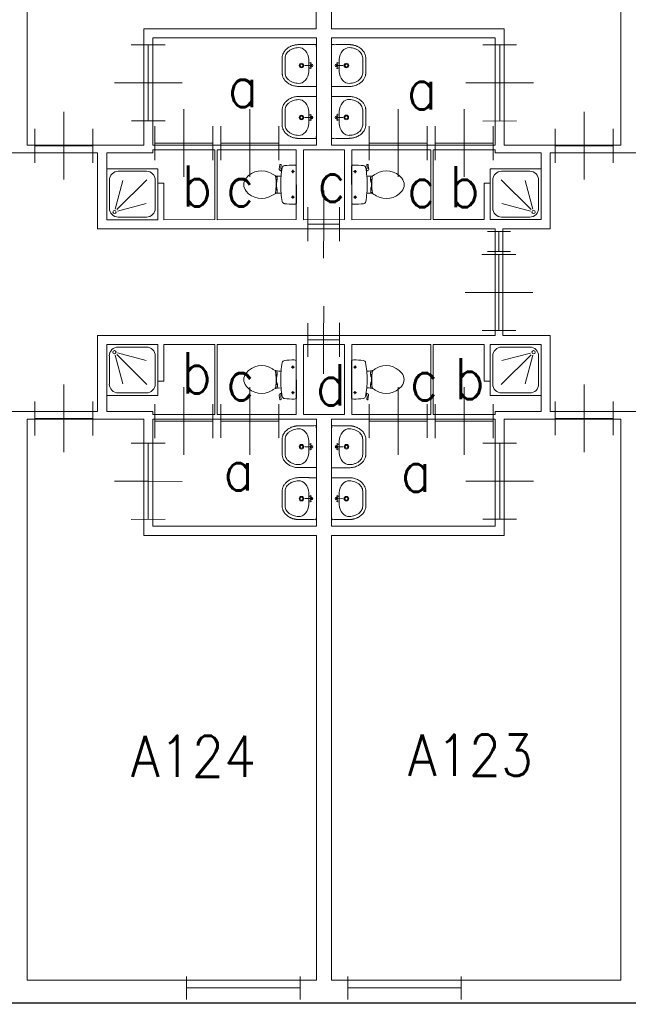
# Model space of a CAD drawing. Header units: metres. Extents: x 150884 to 151010, y 450410 to 450499.
# Tile 20 of 25: x 150943 to 150951, y 450475 to 450488. Entities that reach past the tile are written whole.
import ezdxf
from ezdxf.enums import TextEntityAlignment as Align

# ---------------------------------------------------------------- set-up
doc = ezdxf.new("R2010")
doc.units = ezdxf.units.M
doc.header["$MEASUREMENT"] = 0
for name, color, linetype, lineweight in [('BINNENMUUR', 7, 'Continuous', 0), ('BOUWKUNDE', 7, 'Continuous', 0), ('BUITENMUUR', 7, 'Continuous', 0), ('KADER', 7, 'Continuous', 0), ('LABEL', 7, 'Continuous', 0), ('SANITAIR', 7, 'Continuous', 0)]:
    doc.layers.add(name, color=color, linetype=linetype, lineweight=lineweight)
doc.styles.add('Style-STANDARD', font='STANDARD.shx')

# ---------------------------------------------------------------- blocks, each defined once
blk = doc.blocks.new('202_45')
at = {"layer": 'BOUWKUNDE', "color": 7, "linetype": 'Continuous', "lineweight": 0}
for p, q in [((0.45, 0), (0.45, 0.4)), ((0, -0.2), (-0.001, 0.2)), ((0.9, -0.2), (0.899, 0.2)), ((0, 0), (0.9, 0)), ((0.449, -0.4), (0.45, 0))]:
    blk.add_line(p, q, dxfattribs=at)
at = {"layer": 'KADER', "color": 7, "linetype": 'Continuous', "lineweight": 0, "style": 'Style-STANDARD', "flags": 1}
for tag in ['type', 'soort']:
    blk.add_attdef(tag, (0, 0), '', height=0.324, rotation=198.1924, dxfattribs=at)
blk = doc.blocks.new('202_46')
at = {"layer": 'BOUWKUNDE', "color": 7, "linetype": 'Continuous', "lineweight": 0}
for p, q in [((0.343, 0), (0.344, 0.4)), ((0.001, -0.2), (0, 0.2)), ((0.687, -0.2), (0.687, 0.2)), ((0, 0), (0.687, 0)), ((0.344, -0.4), (0.343, 0))]:
    blk.add_line(p, q, dxfattribs=at)
at = {"layer": 'KADER', "color": 7, "linetype": 'Continuous', "lineweight": 0, "style": 'Style-STANDARD', "flags": 1}
for tag in ['soort', 'type']:
    blk.add_attdef(tag, (0, 0), '', height=0.324, rotation=108.1924, dxfattribs=at)
blk = doc.blocks.new('223')
at = {"layer": 'SANITAIR', "color": 7, "linetype": 'Continuous', "lineweight": 0}
for p, q in [((0.051, 0.225), (0.051, 0.776)), ((0.784, 0.784), (0.199, 0.199)), ((0.225, 0.951), (0.775, 0.951)), ((0.951, 0.776), (0.951, 0.225)), ((0.166, 0.209), (0.316, 0.77)), ((0.209, 0.167), (0.77, 0.316)), ((0.775, 0.051), (0.225, 0.051))]:
    blk.add_line(p, q, dxfattribs=at)
at = {"layer": 'SANITAIR', "color": 7, "linetype": 'Continuous', "lineweight": 0, "flags": 128}
blk.add_lwpolyline([(0, 1.001), (0, 0), (1, 0.001), (1, 1)], close=True, dxfattribs=at)
at = {"layer": 'SANITAIR', "color": 7, "linetype": 'Continuous', "lineweight": 0}
blk.add_circle((0.15, 0.15), 0.0315, dxfattribs=at)
at = {"layer": 'SANITAIR', "color": 7, "linetype": 'Continuous', "lineweight": 0, "extrusion": (0, 0, -1)}
for centre, start, end in [((-0.225, 0.775), 0.0001, 90.0001), ((-0.775, 0.775), 90.0001, 180.0001), ((-0.225, 0.225), 270.0001, 0.0001), ((-0.775, 0.225), 180.0001, 270.0001)]:
    blk.add_arc(centre, 0.175, start, end, dxfattribs=at)
blk = doc.blocks.new('TOIL2B')
at = {"layer": 'SANITAIR', "color": 7, "linetype": 'Continuous', "lineweight": 0}
for p, q in [((25.5, 0.1), (-24.2, 0)), ((-13.7, -4.4), (-17.8, -4.4)), ((-15.6, -6.6), (-15.6, -2.4)), ((19.9, -4.5), (15.8, -4.4)), ((17.9, -6.5), (18, -2.5)), ((-10.5, -19.9), (-10.4, -23)), ((-9.5, -27.1), (-9.5, -25)), ((-9.5, -25), (-5, -25)), ((-6.1, -25), (-6, -26.8)), ((-5, -25), (-5.1, -26.7)), ((-5.1, -25.4), (-2.9, -25.4)), ((-2.9, -25.4), (-2.8, -25.9)), ((4.2, -25.4), (4.1, -26)), ((6.4, -25.4), (4.2, -25.4)), ((6.3, -24.9), (6.3, -26.5)), ((10.7, -24.9), (6.3, -24.9)), ((7.4, -24.9), (7.3, -26.7)), ((10.8, -26.9), (10.7, -24.9)), ((11.8, -22.9), (11.7, -20)), ((18.4, -19.2), (19, -20.6)), ((18.7, -20.1), (21.6, -19.6)), ((21.7, -19.7), (21.4, -18.7)), ((26.8, -21.6), (21.7, -22.3)), ((22.8, -20.4), (26.6, -20)), ((27, -20.3), (27.2, -21)), ((-2.8, -25.9), (4.1, -26))]:
    blk.add_line(p, q, dxfattribs=at)
for centre in [(-15.7, -4.5), (17.9, -4.5)]:
    blk.add_circle(centre, 1.2, dxfattribs=at)
for centre, radius, start, end in [((-20.8, -2.7), 4.34, 141.7697, 181.0191), ((22.1, -2.7), 4.34, 358.9808, 38.2302), ((89.9, -2.8), 115, 179.9999, 186.3308), ((-88.6, -2.8), 115, 353.6508, 359.9999), ((-21, -15.1), 3.4, 186.3308, 259.2904), ((0.6, 99.5), 120, 259.2903, 264.698), ((-23.4, -23), 12.9, 326.157, 359.9999), ((0.7, 99.3), 119.8, 264.698, 275.3018), ((0.6, 99.5), 120, 275.3018, 280.727), ((24.6, -23), 12.9, 179.9999, 213.8429), ((21.3, -19.9), 2.5, 195.9271, 278.4778), ((22.7, -19.5), 1, 191.8886, 277.2237), ((22.4, -15.1), 3.35, 280.727, 353.6508), ((26.6, -20.5), 0.5, 15.7397, 97.2237), ((26.8, -21.1), 0.5, 278.4778, 15.7397), ((8.7, -45.6), 26.3, 148.9076, 230.8791), ((24.7, -55.3), 45, 146.157, 148.9076), ((-9.4, -29.2), 2, 96.9357, 142.58), ((1.5, -119.1), 92.6, 84.3005, 96.9357), ((-7.4, -45.6), 26.3, 309.1208, 31.0922), ((10.5, -28.9), 2, 37.7817, 84.3005), ((-23.5, -55.3), 45, 31.0922, 33.8429), ((0.6, -55.5), 13.5, 230.8791, 309.1208)]:
    blk.add_arc(centre, radius, start, end, dxfattribs=at)
blk = doc.blocks.new('220')
at = {"layer": 'SANITAIR', "color": 7, "linetype": 'Continuous', "lineweight": 0, "xscale": 0.009997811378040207, "yscale": 0.009997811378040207, "zscale": 0.009997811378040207}
blk.add_blockref('TOIL2B', (-0.006, 0), dxfattribs=at)
blk = doc.blocks.new('202_47')
at = {"layer": 'BOUWKUNDE', "color": 7, "linetype": 'Continuous', "lineweight": 0}
for p, q in [((0.343, 0), (0.344, 0.4)), ((0.001, -0.2), (0, 0.2)), ((0.687, -0.2), (0.687, 0.2)), ((0, 0), (0.687, 0)), ((0.344, -0.4), (0.343, 0))]:
    blk.add_line(p, q, dxfattribs=at)
at = {"layer": 'KADER', "color": 7, "linetype": 'Continuous', "lineweight": 0, "style": 'Style-STANDARD', "flags": 1}
for tag in ['soort', 'type']:
    blk.add_attdef(tag, (0, 0), '', height=0.324, rotation=108.1924, dxfattribs=at)
blk = doc.blocks.new('202_48')
at = {"layer": 'BOUWKUNDE', "color": 7, "linetype": 'Continuous', "lineweight": 0}
for p, q in [((0.187, 0), (0.188, 0.4)), ((0, -0.2), (0, 0.2)), ((0.375, -0.199), (0.375, 0.201)), ((0, 0), (0.375, 0.001)), ((0.187, -0.4), (0.187, 0))]:
    blk.add_line(p, q, dxfattribs=at)
at = {"layer": 'KADER', "color": 7, "linetype": 'Continuous', "lineweight": 0, "style": 'Style-STANDARD', "flags": 1}
for tag in ['type', 'soort']:
    blk.add_attdef(tag, (0, 0), '', height=0.324, rotation=288.1924, dxfattribs=at)
blk = doc.blocks.new('TOIL2B_1')
at = {"layer": 'SANITAIR', "color": 7, "linetype": 'Continuous', "lineweight": 0}
for p, q in [((25.4, 0), (-24.2, 0.1)), ((-13.7, -4.4), (-17.8, -4.5)), ((-15.7, -6.6), (-15.7, -2.4)), ((19.9, -4.4), (15.8, -4.4)), ((17.9, -6.5), (17.9, -2.5)), ((-10.5, -20), (-10.5, -23)), ((-9.4, -27.1), (-9.5, -25)), ((-9.5, -25), (-5.1, -25)), ((-6.1, -24.9), (-6.1, -26.8)), ((-5.1, -25), (-5.1, -26.6)), ((-5.1, -25.5), (-2.9, -25.4)), ((-2.9, -25.4), (-2.9, -26)), ((6.4, -25.4), (4.1, -25.5)), ((4.1, -25.5), (4.1, -26)), ((6.3, -25), (6.3, -26.6)), ((10.7, -25), (6.3, -25)), ((7.3, -25), (7.3, -26.7)), ((10.7, -27), (10.7, -25)), ((11.7, -23), (11.7, -19.9)), ((18.4, -19.2), (18.9, -20.6)), ((18.7, -20.1), (21.6, -19.6)), ((21.7, -19.7), (21.4, -18.7)), ((26.8, -21.5), (21.6, -22.3)), ((22.8, -20.4), (26.5, -19.9)), ((27, -20.3), (27.2, -20.9)), ((-2.9, -26), (4.1, -26))]:
    blk.add_line(p, q, dxfattribs=at)
at = {"layer": 'SANITAIR', "color": 7, "linetype": 'Continuous', "lineweight": 0, "extrusion": (0, 0, -1)}
for centre in [(15.7, -4.5), (-17.9, -4.5)]:
    blk.add_circle(centre, 1.2, dxfattribs=at)
at = {"layer": 'SANITAIR', "color": 7, "linetype": 'Continuous', "lineweight": 0}
for centre, radius, start, end in [((-20.8, -2.7), 4.34, 141.7699, 181.0192), ((89.9, -2.8), 115, 180.0001, 186.3309), ((22, -2.7), 4.34, 358.9809, 38.2303), ((-88.6, -2.8), 115, 353.6509, 0.0001), ((-21, -15.1), 3.4, 186.3309, 259.2905), ((0.6, 99.5), 120, 259.2905, 264.6982), ((-23.4, -23.1), 12.9, 326.1571, 0.0001), ((0.7, 99.3), 119.8, 264.6982, 275.302), ((0.6, 99.5), 120, 275.302, 280.7271), ((24.6, -23.1), 12.9, 180.0001, 213.843), ((21.3, -19.9), 2.5, 195.9273, 278.478), ((22.7, -19.5), 1, 191.8887, 277.2239), ((22.3, -15.1), 3.35, 280.7271, 353.6509), ((26.6, -20.5), 0.5, 15.7398, 97.2239), ((26.8, -21.2), 0.5, 278.478, 15.7398), ((8.7, -45.6), 26.3, 148.9078, 230.8792), ((24.7, -55.3), 45, 146.1571, 148.9078), ((-9.4, -29.2), 2, 96.9359, 142.5801), ((1.5, -119.1), 92.6, 84.3006, 96.9359), ((-7.4, -45.6), 26.3, 309.1209, 31.0924), ((10.5, -29), 2, 37.7818, 84.3006), ((-23.5, -55.3), 45, 31.0924, 33.843), ((0.6, -55.5), 13.5, 230.8792, 309.1209)]:
    blk.add_arc(centre, radius, start, end, dxfattribs=at)
blk = doc.blocks.new('220_1')
at = {"layer": 'SANITAIR', "color": 7, "linetype": 'Continuous', "lineweight": 0, "xscale": 0.009997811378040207, "yscale": 0.009997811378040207, "zscale": 0.009997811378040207}
blk.add_blockref('TOIL2B_1', (-0.006, 0), dxfattribs=at)
blk = doc.blocks.new('202_49')
at = {"layer": 'BOUWKUNDE', "color": 7, "linetype": 'Continuous', "lineweight": 0}
for p, q in [((0.343, 0), (0.344, 0.4)), ((0, -0.2), (0.001, 0.2)), ((0.687, -0.2), (0.687, 0.2)), ((0, 0), (0.687, 0)), ((0.344, -0.4), (0.343, 0))]:
    blk.add_line(p, q, dxfattribs=at)
at = {"layer": 'KADER', "color": 7, "linetype": 'Continuous', "lineweight": 0, "extrusion": (0, 0, -1), "style": 'Style-STANDARD', "flags": 1}
for tag in ['soort', 'type']:
    blk.add_attdef(tag, (0, 0), '', height=0.324, rotation=108.1924, dxfattribs=at)
blk = doc.blocks.new('202_50')
at = {"layer": 'BOUWKUNDE', "color": 7, "linetype": 'Continuous', "lineweight": 0}
for p, q in [((0.45, 0), (0.45, 0.4)), ((0, -0.2), (0, 0.2)), ((0.9, -0.2), (0.9, 0.2)), ((0, 0), (0.9, 0)), ((0.45, -0.4), (0.45, 0))]:
    blk.add_line(p, q, dxfattribs=at)
at = {"layer": 'KADER', "color": 7, "linetype": 'Continuous', "lineweight": 0, "extrusion": (0, 0, -1), "style": 'Style-STANDARD', "flags": 1}
for tag in ['soort', 'type']:
    blk.add_attdef(tag, (0, 0), '', height=0.324, rotation=18.1924, dxfattribs=at)
blk = doc.blocks.new('202_51')
at = {"layer": 'BOUWKUNDE', "color": 7, "linetype": 'Continuous', "lineweight": 0}
for p, q in [((0.343, 0), (0.343, 0.4)), ((-0.001, -0.2), (0, 0.2)), ((0.686, -0.201), (0.686, 0.2)), ((0, 0), (0.687, -0.001)), ((0.343, -0.4), (0.343, 0))]:
    blk.add_line(p, q, dxfattribs=at)
at = {"layer": 'KADER', "color": 7, "linetype": 'Continuous', "lineweight": 0, "extrusion": (0, 0, -1), "style": 'Style-STANDARD', "flags": 1}
for tag in ['soort', 'type']:
    blk.add_attdef(tag, (0, 0), '', height=0.324, rotation=108.1924, dxfattribs=at)
blk = doc.blocks.new('223_1')
at = {"layer": 'SANITAIR', "color": 7, "linetype": 'Continuous', "lineweight": 0}
for p, q in [((0.051, 0.225), (0.051, 0.776)), ((0.785, 0.784), (0.2, 0.199)), ((0.225, 0.951), (0.776, 0.951)), ((0.951, 0.775), (0.951, 0.225)), ((0.167, 0.209), (0.316, 0.77)), ((0.209, 0.166), (0.77, 0.316)), ((0.776, 0.051), (0.227, 0.051))]:
    blk.add_line(p, q, dxfattribs=at)
at = {"layer": 'SANITAIR', "color": 7, "linetype": 'Continuous', "lineweight": 0, "extrusion": (0, 0, -1), "flags": 128}
blk.add_lwpolyline([(-0.001, 1.001), (0, 0), (-1.001, 0), (-1, 1.001)], close=True, dxfattribs=at)
at = {"layer": 'SANITAIR', "color": 7, "linetype": 'Continuous', "lineweight": 0, "extrusion": (0, 0, -1)}
blk.add_circle((-0.151, 0.15), 0.0315, dxfattribs=at)
for centre, start, end in [((-0.226, 0.775), 359.9999, 89.9999), ((-0.776, 0.775), 89.9999, 179.9999), ((-0.226, 0.225), 269.9999, 359.9999), ((-0.776, 0.225), 179.9999, 269.9999)]:
    blk.add_arc(centre, 0.175, start, end, dxfattribs=at)
blk = doc.blocks.new('202_52')
at = {"layer": 'BOUWKUNDE', "color": 7, "linetype": 'Continuous', "lineweight": 0}
for p, q in [((0.344, 0), (0.344, 0.4)), ((0, -0.2), (0.001, 0.2)), ((0.687, -0.2), (0.687, 0.2)), ((0, 0), (0.688, 0)), ((0.344, -0.4), (0.344, 0))]:
    blk.add_line(p, q, dxfattribs=at)
at = {"layer": 'KADER', "color": 7, "linetype": 'Continuous', "lineweight": 0, "extrusion": (0, 0, -1), "style": 'Style-STANDARD', "flags": 1}
for tag in ['soort', 'type']:
    blk.add_attdef(tag, (0, 0), '', height=0.324, rotation=108.1924, dxfattribs=at)
blk = doc.blocks.new('202_53')
at = {"layer": 'BOUWKUNDE', "color": 7, "linetype": 'Continuous', "lineweight": 0}
for p, q in [((0.343, 0), (0.343, 0.4)), ((0, -0.2), (0, 0.2)), ((0.687, -0.2), (0.687, 0.2)), ((0, 0), (0.687, 0)), ((0.344, -0.4), (0.343, 0))]:
    blk.add_line(p, q, dxfattribs=at)
at = {"layer": 'KADER', "color": 7, "linetype": 'Continuous', "lineweight": 0, "style": 'Style-STANDARD', "flags": 1}
for tag in ['soort', 'type']:
    blk.add_attdef(tag, (0, 0), '', height=0.324, rotation=108.1924, dxfattribs=at)
blk = doc.blocks.new('204_1')
at = {"layer": 'BOUWKUNDE', "color": 7, "linetype": 'Continuous', "lineweight": 0}
for p, q in [((0, -0.1007), (0, 0.1014)), ((1.0004, -0.1), (1.0004, 0.1014)), ((0, 0), (1.0004, 0))]:
    blk.add_line(p, q, dxfattribs=at)
blk = doc.blocks.new('202_104')
at = {"layer": 'BOUWKUNDE', "color": 7, "linetype": 'Continuous', "lineweight": 0}
for p, q in [((0.188, 0), (0.187, 0.4)), ((0, -0.2), (0.001, 0.2)), ((0.376, -0.2), (0.375, 0.2)), ((0, 0), (0.375, 0)), ((0.188, -0.4), (0.188, 0))]:
    blk.add_line(p, q, dxfattribs=at)
at = {"layer": 'KADER', "color": 7, "linetype": 'Continuous', "lineweight": 0, "extrusion": (0, 0, -1), "style": 'Style-STANDARD', "flags": 1}
for tag in ['soort', 'type']:
    blk.add_attdef(tag, (0, 0), '', height=0.324, rotation=108.1924, dxfattribs=at)
blk = doc.blocks.new('202_105')
at = {"layer": 'BOUWKUNDE', "color": 7, "linetype": 'Continuous', "lineweight": 0}
for p, q in [((0.343, 0), (0.344, 0.4)), ((0, -0.2), (0, 0.2)), ((0.687, -0.2), (0.687, 0.2)), ((0, 0), (0.687, 0)), ((0.343, -0.4), (0.343, 0))]:
    blk.add_line(p, q, dxfattribs=at)
at = {"layer": 'KADER', "color": 7, "linetype": 'Continuous', "lineweight": 0, "extrusion": (0, 0, -1), "style": 'Style-STANDARD', "flags": 1}
for tag in ['soort', 'type']:
    blk.add_attdef(tag, (0, 0), '', height=0.324, rotation=288.1924, dxfattribs=at)
blk = doc.blocks.new('202_106')
at = {"layer": 'BOUWKUNDE', "color": 7, "linetype": 'Continuous', "lineweight": 0}
for p, q in [((0.343, 0), (0.344, 0.4)), ((0, -0.2), (0, 0.2)), ((0.687, -0.2), (0.686, 0.2)), ((0, 0), (0.687, 0)), ((0.343, -0.4), (0.343, 0))]:
    blk.add_line(p, q, dxfattribs=at)
at = {"layer": 'KADER', "color": 7, "linetype": 'Continuous', "lineweight": 0, "extrusion": (0, 0, -1), "style": 'Style-STANDARD', "flags": 1}
for tag in ['soort', 'type']:
    blk.add_attdef(tag, (0, 0), '', height=0.324, rotation=288.1924, dxfattribs=at)
blk = doc.blocks.new('202_107')
at = {"layer": 'BOUWKUNDE', "color": 7, "linetype": 'Continuous', "lineweight": 0}
for p, q in [((0.343, 0), (0.343, 0.4)), ((-0.001, -0.2), (0, 0.2)), ((0.686, -0.201), (0.686, 0.2)), ((0, 0), (0.687, -0.001)), ((0.343, -0.4), (0.343, 0))]:
    blk.add_line(p, q, dxfattribs=at)
at = {"layer": 'KADER', "color": 7, "linetype": 'Continuous', "lineweight": 0, "extrusion": (0, 0, -1), "style": 'Style-STANDARD', "flags": 1}
for tag in ['soort', 'type']:
    blk.add_attdef(tag, (0, 0), '', height=0.324, rotation=288.1924, dxfattribs=at)
blk = doc.blocks.new('WASTB')
at = {"layer": 'SANITAIR', "color": 7, "linetype": 'Continuous', "lineweight": 0}
for p, q in [((-6.5, 0), (-15.3, 0.1)), ((-10, 7.9), (-10, -7.9)), ((-6.4, 3.7), (-8.9, 2.9)), ((-6.5, 0), (-8.2, 4.5)), ((-6.5, 0), (-8.2, -4.5)), ((-6.4, -3.7), (-8.9, -2.9))]:
    blk.add_line(p, q, dxfattribs=at)
for centre, radius in [((-19.6, 0), 3), ((-19.6, 0), 2), ((-6.6, 0), 1.75)]:
    blk.add_circle(centre, radius, dxfattribs=at)
blk.add_ellipse((-21, 9.6), major_axis=(4, -13.6), ratio=0.751905, start_param=1.224555, end_param=2.997882, dxfattribs=at)
at = {"layer": 'SANITAIR', "color": 7, "linetype": 'Continuous', "lineweight": 0, "extrusion": (0, 0, -1)}
blk.add_ellipse((-21, -9.6), major_axis=(4, 13.6), ratio=0.751905, start_param=1.224555, end_param=2.997882, dxfattribs=at)
at = {"layer": 'SANITAIR', "color": 7, "linetype": 'Continuous', "lineweight": 0}
for points, weights, knots in [([(0, 27.5), (-11.8, 27.6), (-23.5, 27.6), (-45.6, 27), (-45, 9.2), (-45, 0), (-45, -9.1), (-45.6, -27), (-23.6, -27.5), (-11.8, -27.5), (0, -27.5), (0, 0), (0, 27.5)], [1, 1, 1, 0.707108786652, 1, 1, 1, 0.707108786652, 1, 1, 1, 1, 1], [0, 0, 0, 0.166667, 0.166667, 0.333333, 0.333333, 0.5, 0.5, 0.666667, 0.666667, 0.833333, 0.833333, 1, 1, 1]), ([(-23.5, -23.5), (-41.5, -23.1), (-41, -9.2), (-41, -9.1), (-41, -9), (-41, 0.1), (-41, 9.1), (-41, 9.2), (-41, 9.3), (-41.5, 23.1), (-23.5, 23.5)], [1, 0.707108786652, 1, 1, 1, 1, 1, 1, 1, 0.707108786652, 1], [0, 0, 0, 0.2, 0.2, 0.4, 0.4, 0.6, 0.6, 0.8, 0.8, 1, 1, 1])]:
    blk.add_rational_spline(points, weights, degree=2, knots=knots, dxfattribs=at)
blk = doc.blocks.new('221')
at = {"layer": 'SANITAIR', "color": 7, "linetype": 'Continuous', "lineweight": 0, "xscale": 0.009997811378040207, "yscale": 0.009997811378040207, "zscale": 0.009997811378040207, "rotation": 90}
blk.add_blockref('WASTB', (0, 0), dxfattribs=at)
blk = doc.blocks.new('WASTB_1')
at = {"layer": 'SANITAIR', "color": 7, "linetype": 'Continuous', "lineweight": 0}
for p, q in [((-6.5, 0), (-15.3, -0.1)), ((-10, 7.9), (-10, -7.9)), ((-6.4, 3.6), (-8.9, 2.9)), ((-6.5, 0), (-8.2, 4.5)), ((-6.5, 0), (-8.2, -4.5)), ((-6.4, -3.7), (-8.8, -2.9))]:
    blk.add_line(p, q, dxfattribs=at)
at = {"layer": 'SANITAIR', "color": 7, "linetype": 'Continuous', "lineweight": 0, "extrusion": (0, 0, -1)}
for centre, radius in [((19.5, 0), 3), ((19.5, 0), 2), ((6.5, 0), 1.75)]:
    blk.add_circle(centre, radius, dxfattribs=at)
at = {"layer": 'SANITAIR', "color": 7, "linetype": 'Continuous', "lineweight": 0}
blk.add_ellipse((-21, 9.6), major_axis=(4, -13.6), ratio=0.751905, start_param=1.224555, end_param=2.997882, dxfattribs=at)
at = {"layer": 'SANITAIR', "color": 7, "linetype": 'Continuous', "lineweight": 0, "extrusion": (0, 0, -1)}
blk.add_ellipse((-21, -9.7), major_axis=(4, 13.6), ratio=0.751905, start_param=1.224555, end_param=2.997882, dxfattribs=at)
at = {"layer": 'SANITAIR', "color": 7, "linetype": 'Continuous', "lineweight": 0}
for points, weights, knots in [([(0, 27.5), (-11.8, 27.5), (-23.5, 27.5), (-45.6, 27), (-45, 9.1), (-45, 0), (-45, -9.1), (-45.6, -27), (-23.6, -27.5), (-11.8, -27.6), (0, -27.5), (0, 0), (0, 27.5)], [1, 1, 1, 0.707108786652, 1, 1, 1, 0.707108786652, 1, 1, 1, 1, 1], [0, 0, 0, 0.166667, 0.166667, 0.333333, 0.333333, 0.5, 0.5, 0.666667, 0.666667, 0.833333, 0.833333, 1, 1, 1]), ([(-23.4, -23.5), (-41.5, -23.1), (-41, -9.3), (-41, -9.2), (-41, -9.1), (-41, -0.1), (-41, 9), (-41, 9.1), (-41, 9.2), (-41.5, 23.1), (-23.4, 23.5)], [1, 0.707108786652, 1, 1, 1, 1, 1, 1, 1, 0.707108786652, 1], [0, 0, 0, 0.2, 0.2, 0.4, 0.4, 0.6, 0.6, 0.8, 0.8, 1, 1, 1])]:
    blk.add_rational_spline(points, weights, degree=2, knots=knots, dxfattribs=at)
blk = doc.blocks.new('221_1')
at = {"layer": 'SANITAIR', "color": 7, "linetype": 'Continuous', "lineweight": 0, "xscale": 0.009997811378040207, "yscale": 0.009997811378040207, "zscale": 0.009997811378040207, "rotation": 90}
blk.add_blockref('WASTB_1', (0, 0), dxfattribs=at)
blk = doc.blocks.new('202_108')
at = {"layer": 'BOUWKUNDE', "color": 7, "linetype": 'Continuous', "lineweight": 0}
for p, q in [((0.343, 0), (0.343, 0.4)), ((0, -0.2), (-0.001, 0.2)), ((0.686, -0.2), (0.686, 0.2)), ((0, 0), (0.687, 0)), ((0.343, -0.4), (0.343, 0))]:
    blk.add_line(p, q, dxfattribs=at)
at = {"layer": 'KADER', "color": 7, "linetype": 'Continuous', "lineweight": 0, "style": 'Style-STANDARD', "flags": 1}
for tag in ['type', 'soort']:
    blk.add_attdef(tag, (0, 0), '', height=0.324, rotation=288.1924, dxfattribs=at)
blk = doc.blocks.new('202_109')
at = {"layer": 'BOUWKUNDE', "color": 7, "linetype": 'Continuous', "lineweight": 0}
for p, q in [((0.343, 0), (0.343, 0.4)), ((0, -0.2), (0, 0.2)), ((0.686, -0.2), (0.687, 0.2)), ((0, 0), (0.687, 0)), ((0.344, -0.4), (0.343, 0))]:
    blk.add_line(p, q, dxfattribs=at)
at = {"layer": 'KADER', "color": 7, "linetype": 'Continuous', "lineweight": 0, "style": 'Style-STANDARD', "flags": 1}
for tag in ['type', 'soort']:
    blk.add_attdef(tag, (0, 0), '', height=0.324, rotation=288.1924, dxfattribs=at)
blk = doc.blocks.new('202_110')
at = {"layer": 'BOUWKUNDE', "color": 7, "linetype": 'Continuous', "lineweight": 0}
for p, q in [((0.343, 0), (0.343, 0.4)), ((0, -0.2), (-0.001, 0.2)), ((0.686, -0.2), (0.687, 0.2)), ((0, 0), (0.687, 0)), ((0.344, -0.4), (0.343, 0))]:
    blk.add_line(p, q, dxfattribs=at)
at = {"layer": 'KADER', "color": 7, "linetype": 'Continuous', "lineweight": 0, "style": 'Style-STANDARD', "flags": 1}
for tag in ['type', 'soort']:
    blk.add_attdef(tag, (0, 0), '', height=0.324, rotation=288.1924, dxfattribs=at)
blk = doc.blocks.new('202_178')
at = {"layer": 'BOUWKUNDE', "color": 7, "linetype": 'Continuous', "lineweight": 0}
for p, q in [((0.45, 0), (0.449, 0.4)), ((-0.001, -0.2), (0, 0.2)), ((0.899, -0.201), (0.9, 0.199)), ((0, 0), (0.9, -0.001)), ((0.45, -0.4), (0.45, 0))]:
    blk.add_line(p, q, dxfattribs=at)
at = {"layer": 'KADER', "color": 7, "linetype": 'Continuous', "lineweight": 0, "extrusion": (0, 0, -1), "style": 'Style-STANDARD', "flags": 1}
for tag in ['type', 'soort']:
    blk.add_attdef(tag, (0, 0), '', height=0.324, rotation=198.1924, dxfattribs=at)
blk = doc.blocks.new('202_179')
at = {"layer": 'BOUWKUNDE', "color": 7, "linetype": 'Continuous', "lineweight": 0}
for p, q in [((0.45, 0), (0.451, 0.4)), ((0.001, -0.2), (0, 0.2)), ((0.901, -0.2), (0.9, 0.2)), ((0, 0), (0.9, 0)), ((0.45, -0.4), (0.45, 0))]:
    blk.add_line(p, q, dxfattribs=at)
at = {"layer": 'KADER', "color": 7, "linetype": 'Continuous', "lineweight": 0, "style": 'Style-STANDARD', "flags": 1}
for tag in ['soort', 'type']:
    blk.add_attdef(tag, (0, 0), '', height=0.324, rotation=18.1924, dxfattribs=at)
blk = doc.blocks.new('202_188')
at = {"layer": 'BOUWKUNDE', "color": 7, "linetype": 'Continuous', "lineweight": 0}
for p, q in [((0.45, 0), (0.45, 0.4)), ((0, -0.2), (-0.001, 0.2)), ((0.9, -0.199), (0.899, 0.201)), ((0, 0), (0.9, 0.001)), ((0.449, -0.4), (0.45, 0))]:
    blk.add_line(p, q, dxfattribs=at)
at = {"layer": 'KADER', "color": 7, "linetype": 'Continuous', "lineweight": 0, "style": 'Style-STANDARD', "flags": 1}
for tag in ['type', 'soort']:
    blk.add_attdef(tag, (0, 0), '', height=0.324, rotation=198.1924, dxfattribs=at)
blk = doc.blocks.new('204_4')
at = {"layer": 'BOUWKUNDE', "color": 7, "linetype": 'Continuous', "lineweight": 0}
for p, q in [((0, -0.15), (0, 0.151)), ((0.264, -0.15), (0.263, 0.15)), ((0, 0), (0.264, 0.001))]:
    blk.add_line(p, q, dxfattribs=at)

msp = doc.modelspace()

# ---------------------------------------------------------------- linework, layer by layer
at = {"layer": 'BINNENMUUR', "color": 7, "linetype": 'Continuous', "lineweight": 13, "flags": 128}
for points in [[(150943.415, 450493.76), (150943.415, 450486.385), (150944.945, 450486.385), (150944.945, 450487.915), (150947.214, 450487.915), (150947.215, 450493.76)], [(150947.415, 450493.759), (150947.415, 450487.914), (150949.685, 450487.915), (150949.685, 450486.384), (150951.215, 450486.384), (150951.215, 450493.76)], [(150945.065, 450487.794), (150945.065, 450486.385), (150947.215, 450486.384), (150947.215, 450487.795)], [(150947.415, 450487.794), (150947.415, 450486.385), (150949.565, 450486.385), (150949.565, 450487.795)], [(150929.665, 450485.285), (150929.665, 450483.884), (150934.29, 450483.884), (150934.29, 450482.884), (150936.34, 450482.884), (150936.34, 450483.884), (150942.29, 450483.884), (150942.29, 450482.884), (150944.34, 450482.884), (150944.34, 450483.884), (150949.565, 450483.884), (150949.565, 450485.285), (150944.34, 450485.285), (150944.34, 450486.285), (150942.29, 450486.285), (150942.29, 450485.285), (150936.34, 450485.285), (150936.34, 450486.285), (150934.29, 450486.285), (150934.289, 450485.285)], [(150944.46, 450486.284), (150944.461, 450485.404), (150945.13, 450485.404), (150945.13, 450485.884), (150945.21, 450485.884), (150945.21, 450485.404), (150945.88, 450485.405), (150945.88, 450486.325), (150945.065, 450486.325), (150945.065, 450486.285)], [(150945.911, 450486.324), (150945.911, 450485.404), (150946.951, 450485.405), (150946.951, 450486.325)], [(150947.046, 450486.324), (150947.045, 450485.404), (150947.585, 450485.405), (150947.585, 450486.325)], [(150947.679, 450486.324), (150947.679, 450485.404), (150948.718, 450485.405), (150948.719, 450486.325)], [(150948.75, 450486.325), (150948.75, 450485.405), (150949.42, 450485.405), (150949.419, 450485.885), (150949.499, 450485.885), (150949.5, 450485.405), (150950.17, 450485.405), (150950.17, 450486.285), (150949.565, 450486.285), (150949.565, 450486.325)], [(150949.665, 450485.284), (150949.665, 450483.884), (150950.29, 450483.883), (150950.29, 450482.883), (150952.34, 450482.884), (150952.34, 450483.884), (150958.29, 450483.884), (150958.29, 450482.884), (150959.265, 450482.883), (150959.265, 450486.284), (150958.29, 450486.285), (150958.29, 450485.285), (150952.34, 450485.284), (150952.34, 450486.284), (150950.29, 450486.284), (150950.29, 450485.285)], [(150944.46, 450483.764), (150944.46, 450482.884), (150945.065, 450482.884), (150945.065, 450482.844), (150945.88, 450482.844), (150945.88, 450483.763), (150945.21, 450483.763), (150945.21, 450483.283), (150945.13, 450483.283), (150945.13, 450483.764)], [(150945.911, 450483.764), (150945.911, 450482.844), (150946.951, 450482.844), (150946.951, 450483.764)], [(150947.045, 450483.764), (150947.045, 450482.844), (150947.585, 450482.844), (150947.585, 450483.764)], [(150947.679, 450483.764), (150947.679, 450482.844), (150948.719, 450482.844), (150948.719, 450483.764)], [(150948.75, 450483.764), (150948.75, 450482.844), (150949.565, 450482.844), (150949.565, 450482.884), (150950.17, 450482.884), (150950.17, 450483.764), (150949.5, 450483.764), (150949.5, 450483.284), (150949.42, 450483.284), (150949.42, 450483.764)], [(150943.415, 450482.784), (150943.415, 450475.409), (150947.215, 450475.409), (150947.215, 450481.254), (150944.945, 450481.254), (150944.945, 450482.784)], [(150945.065, 450482.784), (150945.065, 450481.374), (150947.215, 450481.374), (150947.216, 450482.784)], [(150947.415, 450482.784), (150947.414, 450481.374), (150949.565, 450481.374), (150949.565, 450482.784)], [(150947.415, 450481.253), (150947.415, 450475.409), (150951.215, 450475.409), (150951.215, 450482.784), (150949.685, 450482.784), (150949.684, 450481.254)]]:
    msp.add_lwpolyline(points, close=True, dxfattribs=at)
at = {"layer": 'BUITENMUUR', "color": 7, "linetype": 'Continuous', "lineweight": 30, "flags": 128}
msp.add_lwpolyline([(150963.015, 450476.725), (150963.015, 450475.091), (150987.615, 450475.091), (150987.615, 450482.866), (150987.615, 450494.019), (150963.015, 450494.019), (150963.015, 450492.395), (150959.615, 450492.394), (150959.615, 450494.059), (150903.015, 450494.059), (150903.015, 450492.435), (150899.015, 450492.434), (150899.015, 450476.733), (150903.015, 450476.734), (150903.015, 450475.109), (150959.615, 450475.109), (150959.615, 450476.726)], close=True, dxfattribs=at)

# ---------------------------------------------------------------- block references
at = {"layer": 'BOUWKUNDE', "color": 7, "linetype": 'Continuous', "lineweight": 0, "extrusion": (0, 0, -1)}
for name, p, xscale, yscale, zscale, rotation in [('202_178', (-150945.005, 450487.702), 1.11111162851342, 1.11111162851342, 1.11111162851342, 270), ('202_104', (-150947.103, 450485.345), 1.11111162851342, 1.11111162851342, 1.11111162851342, 180), ('202_49', (-150947.909, 450482.758), 1.11111162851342, 1.11111162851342, 1.11111162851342, 180), ('202_51', (-150948.776, 450482.757), 1.11111162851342, 1.11111162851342, 1.11111162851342, 180), ('202_52', (-150950.354, 450482.793), 1.11111162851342, 1.11111162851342, 1.11111162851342, 180), ('202_50', (-150949.625, 450481.466), 1.11111162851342, 1.11111162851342, 1.11111162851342, 90), ('204_1', (-150947.63, 450475.306), 1.489406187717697, 1.489406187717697, 1.489406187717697, 180)]:
    msp.add_blockref(name, p, dxfattribs=dict(at, xscale=xscale, yscale=yscale, zscale=zscale, rotation=rotation))
at = {"layer": 'BOUWKUNDE', "color": 7, "linetype": 'Continuous', "lineweight": 0}
for name, p, xscale, yscale, zscale, rotation in [('202_179', (150949.625, 450487.703), 1.11111162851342, 1.11111162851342, 1.11111162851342, 270), ('204_4', (150949.615, 450484.986), 0.9999953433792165, 0.9999953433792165, 0.9999953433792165, 90), ('202_188', (150949.615, 450483.949), 1.11111162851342, 1.11111162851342, 1.11111162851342, 90), ('202_53', (150944.276, 450482.792), 1.11111162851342, 1.11111162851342, 1.11111162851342, 180), ('202_46', (150945.854, 450482.757), 1.11111162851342, 1.11111162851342, 1.11111162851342, 180), ('202_47', (150946.721, 450482.758), 1.11111162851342, 1.11111162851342, 1.11111162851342, 180), ('202_45', (150945.005, 450481.466), 1.11111162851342, 1.11111162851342, 1.11111162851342, 90), ('204_1', (150947, 450475.306), 1.489406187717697, 1.489406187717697, 1.489406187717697, 180)]:
    msp.add_blockref(name, p, dxfattribs=dict(at, xscale=xscale, yscale=yscale, zscale=zscale, rotation=rotation))
at = {"layer": 'BOUWKUNDE', "color": 7, "linetype": 'Continuous', "lineweight": 0, "extrusion": (0, 0, -1), "xscale": 1.11111162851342, "yscale": 1.11111162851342, "zscale": 1.11111162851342}
for name, p in [('202_105', (-150944.276, 450486.376)), ('202_106', (-150945.854, 450486.411)), ('202_107', (-150946.721, 450486.411))]:
    msp.add_blockref(name, p, dxfattribs=at)
at = {"layer": 'BOUWKUNDE', "color": 7, "linetype": 'Continuous', "lineweight": 0, "xscale": 1.11111162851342, "yscale": 1.11111162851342, "zscale": 1.11111162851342}
for name, p in [('202_108', (150947.909, 450486.411)), ('202_109', (150948.776, 450486.411)), ('202_110', (150950.354, 450486.376)), ('202_48', (150947.103, 450483.824))]:
    msp.add_blockref(name, p, dxfattribs=at)
at = {"layer": 'SANITAIR', "color": 7, "linetype": 'Continuous', "lineweight": 0, "extrusion": (0, 0, -1)}
for name, p, xscale, yscale, zscale, rotation in [('221_1', (-150947.215, 450487.431), 0.9999953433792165, 0.9999953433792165, 0.9999953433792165, 90), ('221_1', (-150947.414, 450486.749), 0.9999953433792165, 0.9999953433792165, 0.9999953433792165, 270), ('220_1', (-150946.951, 450485.865), 0.9999953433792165, 0.9999953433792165, 0.9999953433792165, 90), ('223_1', (-150944.461, 450485.404), 0.6699992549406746, 0.6699992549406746, 0.6699992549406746, 90), ('223_1', (-150950.17, 450483.764), 0.6699992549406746, 0.6699992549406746, 0.6699992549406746, 270), ('220_1', (-150947.678, 450483.304), 0.9999953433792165, 0.9999953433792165, 0.9999953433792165, 270), ('221_1', (-150947.215, 450482.42), 0.9999953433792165, 0.9999953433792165, 0.9999953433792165, 90), ('221_1', (-150947.415, 450481.738), 0.9999953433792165, 0.9999953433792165, 0.9999953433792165, 270)]:
    msp.add_blockref(name, p, dxfattribs=dict(at, xscale=xscale, yscale=yscale, zscale=zscale, rotation=rotation))
at = {"layer": 'SANITAIR', "color": 7, "linetype": 'Continuous', "lineweight": 0}
for name, p, xscale, yscale, zscale, rotation in [('221', (150947.414, 450487.431), 0.9999953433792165, 0.9999953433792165, 0.9999953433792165, 90), ('221', (150947.215, 450486.748), 0.9999953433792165, 0.9999953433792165, 0.9999953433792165, 270), ('220', (150947.679, 450485.864), 0.9999953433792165, 0.9999953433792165, 0.9999953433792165, 90), ('223', (150950.17, 450485.405), 0.6699992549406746, 0.6699992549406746, 0.6699992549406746, 90), ('223', (150944.46, 450483.764), 0.6699992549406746, 0.6699992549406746, 0.6699992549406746, 270), ('220', (150946.951, 450483.304), 0.9999953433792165, 0.9999953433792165, 0.9999953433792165, 270), ('221', (150947.415, 450482.42), 0.9999953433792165, 0.9999953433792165, 0.9999953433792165, 90), ('221', (150947.215, 450481.738), 0.9999953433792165, 0.9999953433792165, 0.9999953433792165, 270)]:
    msp.add_blockref(name, p, dxfattribs=dict(at, xscale=xscale, yscale=yscale, zscale=zscale, rotation=rotation))

# ---------------------------------------------------------------- texts
at = {"layer": 'LABEL', "color": 7, "linetype": 'Continuous', "lineweight": 0, "style": 'Style-STANDARD'}
for s, p in [('a', (150946.049, 450487.155)), ('a', (150948.401, 450487.125)), ('b', (150945.445, 450485.849)), ('b', (150948.963, 450485.839)), ('c', (150947.226, 450485.908)), ('c', (150946.026, 450485.849)), ('c', (150948.405, 450485.839)), ('b', (150945.443, 450483.392)), ('d', (150947.206, 450483.234)), ('b', (150949.03, 450483.314)), ('c', (150946.027, 450483.299)), ('c', (150948.441, 450483.298)), ('a', (150945.992, 450482.114)), ('a', (150948.325, 450482.099)), ('A124', (150944.776, 450478.351)), ('A123', (150948.417, 450478.366))]:
    msp.add_text(s, height=0.54, rotation=359.9999, dxfattribs=at).set_placement(p, align=Align.MIDDLE_LEFT)

doc.saveas('drawing.dxf')
